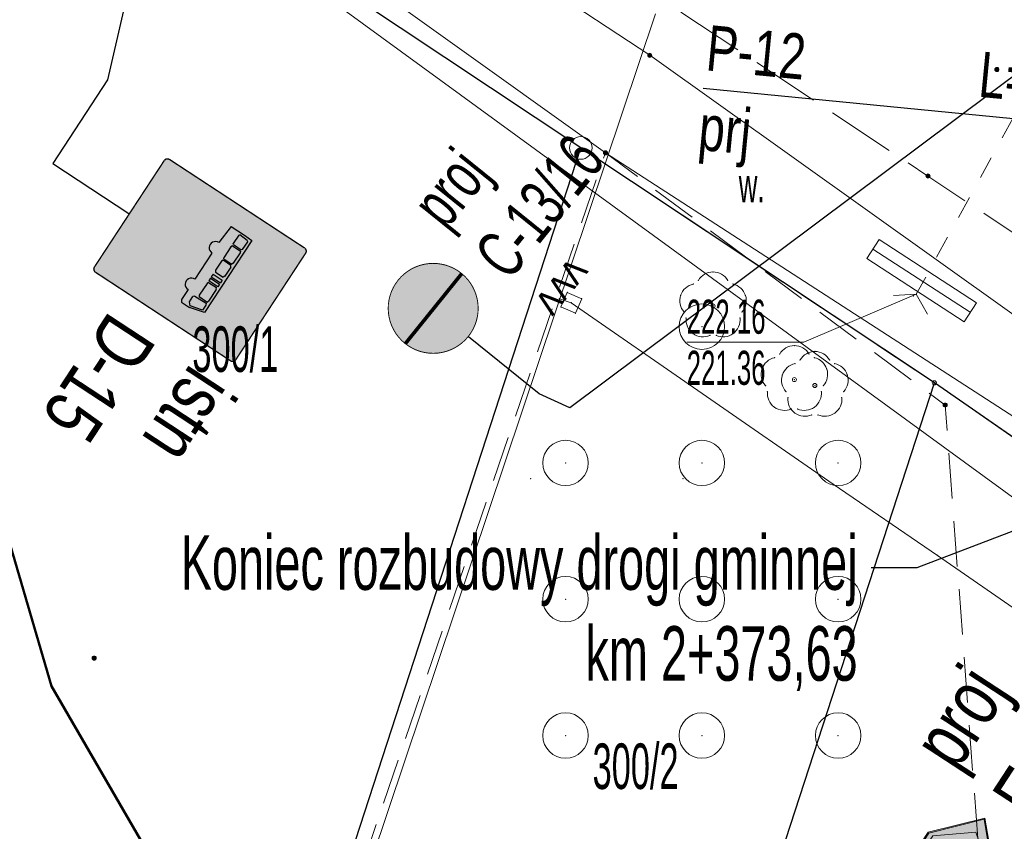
# Model space of a CAD drawing. Header units: metres. Extents: x 6599594 to 6600699, y 5687867 to 5691114.
# Tile 6 of 256: x 6599807 to 6599828, y 5688522 to 5688540. Entities that reach past the tile are written whole.
import ezdxf
from ezdxf import colors
from ezdxf.entities.mleader import LeaderData, LeaderLine
from ezdxf.enums import TextEntityAlignment as Align
from ezdxf.math import Vec2, Vec3

# ---------------------------------------------------------------- set-up
doc = ezdxf.new("R2010")
doc.units = ezdxf.units.M
doc.header["$MEASUREMENT"] = 0
for name, pattern in [('1', [0]), ('GUK', [2, 1.5, -0.5]), ('GUZ', [1, 0.5, -0.5]), ('L_0_04', [1.5, 1, -0.5]), ('L_0_06', [2, 1.5, -0.5]), ('L_0_7E', [1, 0.5, -0.5]), ('UPT', [0]), ('UPW', [0])]:
    doc.linetypes.add(name, pattern=pattern)
doc.layers.get('0').update_dxf_attribs({"color": 253, "linetype": 'CONTINUOUS', "lineweight": 13})
for name, color, linetype in [('__gaPionowe', 7, 'CONTINUOUS'), ('zzz.gaHSDlugosc', 7, 'CONTINUOUS'), ('zzz.gaHSDodTekst', 7, 'CONTINUOUS'), ('zzz.gaHSKilometraz', 7, 'CONTINUOUS'), ('zzz.gaHSNazwa', 7, 'CONTINUOUS'), ('zzz.gaHSOpis', 7, 'CONTINUOUS'), ('zzz.gaHSStan', 7, 'CONTINUOUS'), ('zzz.gaVSDodTekst', 7, 'CONTINUOUS'), ('zzz.gaVSDomyslna', 7, 'CONTINUOUS'), ('zzz.gaVSNazwa', 7, 'CONTINUOUS'), ('zzz.gaVSStan', 7, 'CONTINUOUS'), ('zzz.gaVSWielkość', 7, 'CONTINUOUS')]:
    doc.layers.add(name, color=color, linetype=linetype)
for name, color, linetype, lineweight in [('_opis', 7, 'CONTINUOUS', 25), ('Dzialki', 130, '1', 30), ('GES_Rzedna', 7, 'CONTINUOUS', 18), ('Kontury', 252, 'GUK', 9), ('Numery_dzialek', 150, 'CONTINUOUS', 30), ('OT_Budowle', 7, 'CONTINUOUS', 0), ('OT_Komunikacja', 7, 'CONTINUOUS', 0), ('OT_ZagospodarowanieTerenu', 7, 'CONTINUOUS', 0), ('pkt_sztuczny_i_naturalny', 7, 'CONTINUOUS', 5), ('Punkty', 7, 'CONTINUOUS', 9), ('SZZPZ_T_0', 7, 'CONTINUOUS', 9), ('UTTPOM_L_0', 30, 'UPT', 9), ('UWWOA_T_7', 5, 'CONTINUOUS', 9), ('UWWPM_L_0', 5, 'UPW', 9), ('Uzytki', 252, 'GUZ', 9), ('zakres', 1, 'CONTINUOUS', 50), ('zzz.gaHSTrasa', 4, 'CONTINUOUS', 5)]:
    doc.layers.add(name, color=color, linetype=linetype, lineweight=lineweight)
doc.styles.add('GA-ATR-TEXT', font='ARIALN.TTF', dxfattribs={"width": 0.8})
doc.styles.add('GA-SIGN-TEXT', font='GA_OZ_PION.ttf')
doc.styles.add('GA4-HS-TEXT', font='ARIALN.TTF', dxfattribs={"width": 0.9})
doc.styles.add('opis drzewa', font='ARIALN.TTF', dxfattribs={"width": 0.7, "height": 1.4})
doc.styles.get("Standard").update_dxf_attribs({"font": 'ARIALN.TTF', "width": 0.75, "height": 1.2})
doc.linetypes.add('L_0_29_SHX', pattern='A,0,-0.25,-0.5,-0.5,-0.5,-0.5,-0.5,-0.5,-0.5,-0.5,[7,Mapa Kielchinów 07-08-2022.shx,S=0.05,R=0,X=0,Y=0],-0.5,[8,Mapa Kielchinów 07-08-2022.shx,S=0.05,R=0,X=0,Y=0],-0.25', length=5)
doc.dimstyles.new('GA-LEADER', dxfattribs={"dimtxt": 1, "dimasz": 1, "dimexe": 1, "dimexo": 1, "dimgap": 1, "dimtad": 1, "dimtxsty": 'Standard', "dimcen": 1, "dimadec": 0, "dimazin": 0, "dimtfac": 1, "dimtmove": 0, "dimatfit": 3, "dimfxl": 1, "dimarcsym": 0})

# ---------------------------------------------------------------- blocks, each defined once
blk = doc.blocks.new('L_0_02_2')
at = {"color": 0}
blk.add_point((0, 0), dxfattribs=at)
blk = doc.blocks.new('L_0_02_1')
at = {"color": 0}
blk.add_point((0, 0), dxfattribs=at)
blk = doc.blocks.new('L_0_29_1')
at = {"color": 0, "linetype": 'Continuous', "lineweight": 13, "flags": 128}
blk.add_lwpolyline([(0, -0.5), (0, 0.5)], dxfattribs=at)
blk = doc.blocks.new('L_0_29_2')
at = {"color": 0, "linetype": 'Continuous', "lineweight": 13, "flags": 128}
blk.add_lwpolyline([(0, 0.5), (0, -0.5)], dxfattribs=at)
blk = doc.blocks.new('L_0_7E_2')
at = {"color": 0, "linetype": 'Continuous', "lineweight": 13, "flags": 128}
for points in [[(0, 0), (-0.53, 0.85)], [(0, 0), (-0.53, -0.85)]]:
    blk.add_lwpolyline(points, dxfattribs=at)
blk = doc.blocks.new('230')
at = {"color": 0, "linetype": 'Continuous', "lineweight": 18}
blk.add_circle((0, 0), 1, dxfattribs=at)
blk = doc.blocks.new('169')
at = {"linetype": 'Continuous', "lineweight": 13}
blk.add_hatch(color=0, dxfattribs=at).paths.add_polyline_path([(0, -0.091, 1), (0, 0.091, 1)])
at = {"color": 0, "linetype": 'Continuous', "lineweight": 13}
blk.add_circle((0, 0), 0.0906, dxfattribs=at)
blk = doc.blocks.new('168')
at = {"linetype": 'Continuous', "lineweight": 13}
blk.add_hatch(color=0, dxfattribs=at).paths.add_polyline_path([(0, -0.091, 1), (0, 0.091, 1)])
at = {"color": 0, "linetype": 'Continuous', "lineweight": 13}
blk.add_circle((0, 0), 0.0906, dxfattribs=at)
blk = doc.blocks.new('_Dot')
at = {"color": 0, "linetype": 'ByBlock', "lineweight": -2}
blk.add_line((-0.5, 0), (-1, 0), dxfattribs=at)
at = {"color": 0, "linetype": 'ByBlock', "const_width": 0.5}
blk.add_lwpolyline([(-0.25, 0, 1), (0.25, 0, 1)], format="xyb", close=True, dxfattribs=at)
blk = doc.blocks.new('gaVScolumn0')
at = {"color": 0, "linetype": 'ByBlock', "lineweight": -2}
blk.add_line((0, 0), (0, 400), dxfattribs=at)
at = {"color": 7, "style": 'GA-ATR-TEXT', "width": 0.9}
blk.add_attdef('X2', text='', height=150, dxfattribs=at).set_placement((-50, 0), align=Align.BOTTOM_RIGHT)
blk = doc.blocks.new('*U341')
at = {"layer": 'zzz.gaVSDomyslna'}
blk.add_hatch(color=250, dxfattribs=at).paths.add_polyline_path([(294, 730, 0.414214), (280, 744), (-280, 744, 0.414214), (-294, 730), (-294, 20, 0.414214), (-280, 6), (280, 6, 0.414214), (294, 20)])
blk = doc.blocks.new('*U342')
at = {"layer": 'zzz.gaVSDomyslna', "color": 7, "lineweight": 0, "const_width": 6}
blk.add_lwpolyline([(280, 3), (-280, 3, -0.414214), (-297, 20), (-297, 730, -0.414214), (-280, 747), (280, 747, -0.414214), (297, 730), (297, 20, -0.414214), (280, 3, -1)], format="xyb", dxfattribs=at)
blk = doc.blocks.new('*U343')
at = {"layer": 'zzz.gaVSDomyslna'}
blk.add_hatch(color=7, dxfattribs=at).paths.add_polyline_path([(220, 440), (-220, 440), (-220, 0), (220, 0)])
blk = doc.blocks.new('*U344')
at = {"layer": 'zzz.gaVSDomyslna', "linetype": 'ByBlock', "lineweight": -2}
h = blk.add_hatch(color=18, dxfattribs=at)
h.paths.add_polyline_path([(290, 110), (265, 210), (-286.25, 210), (-290, 150), (-290, 50), (-160, 40, 1), (-80, 40), (120, 40, 1), (200, 40), (276.25, 40), (290, 50)])
h.paths.add_polyline_path([(30, 120), (30, 190), (50, 190), (50, 120)], flags=16)
h.paths.add_polyline_path([(0, 120), (-70, 120), (-80, 125), (-80, 185), (-70, 190), (0, 190), (10, 185), (10, 125)], flags=16)
h.paths.add_polyline_path([(60, 120), (60, 190), (80, 190), (80, 120)], flags=16)
h.paths.add_polyline_path([(90, 125), (90, 185), (100, 190), (190, 190), (200, 185), (200, 125), (190, 120), (100, 120)], flags=16)
h.paths.add_polyline_path([(-90, 125), (-100, 120), (-180, 120), (-190, 125), (-190, 185), (-180, 190), (-100, 190), (-90, 185)], flags=16)
h.paths.add_polyline_path([(210, 100), (210, 185), (220, 190), (259.692, 190), (279.685, 110.03), (260, 90), (220, 90)], flags=16)
h.paths.add_polyline_path([(-200, 125), (-205, 120), (-270, 120), (-275, 125), (-270.135, 185), (-264.713, 190), (-205, 190), (-200, 185)], flags=16)
at = {"layer": 'zzz.gaVSDomyslna', "color": 18, "linetype": 'ByBlock', "lineweight": -2}
for p, q in [((-290, 150), (-286.25, 210)), ((-286.25, 210), (265, 210)), ((-270.135, 185), (-264.713, 190)), ((-268.108, 210), (-263.108, 210)), ((-264.713, 190), (-205, 190)), ((-205, 190), (-200, 185)), ((-190, 185), (-180, 190)), ((-180, 190), (-100, 190)), ((-100, 190), (-90, 185)), ((-70, 190), (-80, 185)), ((-70, 190), (0, 190)), ((0, 190), (10, 185)), ((30, 190), (50, 190)), ((30, 120), (30, 190)), ((50, 120), (50, 190)), ((60, 190), (80, 190)), ((60, 120), (60, 190)), ((80, 190), (80, 120)), ((100, 190), (90, 185)), ((100, 190), (190, 190)), ((200, 185), (190, 190)), ((210, 185), (220, 190)), ((220, 190), (259.692, 190)), ((259.692, 190), (279.685, 110.03)), ((265, 210), (290, 110)), ((-290, 50), (-290, 150)), ((-270.135, 185), (-275, 125)), ((-200, 125), (-200, 185)), ((-190, 125), (-190, 185)), ((-90, 125), (-90, 185)), ((-80, 185), (-80, 125)), ((10, 125), (10, 185)), ((90, 125), (90, 185)), ((200, 185), (200, 125)), ((210, 100), (210, 185)), ((-270, 120), (-275, 125)), ((-270, 120), (-205, 120)), ((-200, 125), (-205, 120)), ((-190, 125), (-180, 120)), ((-180, 120), (-100, 120)), ((-90, 125), (-100, 120)), ((-80, 125), (-70, 120)), ((-70, 120), (0, 120)), ((0, 120), (10, 125)), ((30, 120), (50, 120)), ((60, 120), (80, 120)), ((90, 125), (100, 120)), ((100, 120), (190, 120)), ((190, 120), (200, 125)), ((210, 100), (220, 90)), ((260, 90), (220, 90)), ((279.685, 110.03), (260, 90)), ((290, 50), (290, 110)), ((-290, 50), (-160, 40)), ((-80, 40), (120, 40)), ((200, 40), (276.25, 40)), ((276.25, 40), (290, 50))]:
    blk.add_line(p, q, dxfattribs=at)
for centre in [(-120, 40), (160, 40)]:
    blk.add_arc(centre, 40, 179.999848, 0, dxfattribs=at)
blk = doc.blocks.new('*U346')
at = {"layer": 'zzz.gaVSDomyslna', "color": 7}
for name, p in [('*U342', (0, 0)), ('*U343', (0, 230))]:
    blk.add_blockref(name, p, dxfattribs=at)
at = {"layer": 'zzz.gaVSDomyslna', "color": 250}
blk.add_blockref('*U341', (0, 0), dxfattribs=at)
at = {"layer": 'zzz.gaVSDomyslna', "color": 18, "xscale": 0.6875, "yscale": 0.6875}
blk.add_blockref('*U344', (0, 374.375), dxfattribs=at)
blk = doc.blocks.new('*U340')
at = {"layer": 'zzz.gaVSDomyslna'}
blk.add_blockref('*U346', (0, 0), dxfattribs=at)
at = {"layer": 'zzz.gaVSDodTekst', "style": 'GA-ATR-TEXT', "width": 0.9}
blk.add_attdef('Addtext', text='', height=250, dxfattribs=at).set_placement((400, -137.5), align=Align.MIDDLE_LEFT)
at = {"layer": 'zzz.gaVSDomyslna', "style": 'opis drzewa', "flags": 1}
for tag in ['Width', 'Height', 'Position', 'Route', 'ItemNo', 'ID']:
    blk.add_attdef(tag, text='', height=1, dxfattribs=at).set_placement((0, 0), align=Align.MIDDLE_LEFT)
at = {"layer": 'zzz.gaVSNazwa', "style": 'GA-ATR-TEXT', "width": 0.9}
blk.add_attdef('Name', text='', height=250, dxfattribs=at).set_placement((400, 287.5), align=Align.MIDDLE_LEFT)
at = {"layer": 'zzz.gaVSStan', "style": 'GA-ATR-TEXT', "width": 0.9}
blk.add_attdef('State', text='', height=250, dxfattribs=at).set_placement((400, 712.5), align=Align.MIDDLE_LEFT)
at = {"layer": 'zzz.gaVSWielkość', "style": 'opis drzewa', "flags": 1}
blk.add_attdef('Size', text='', height=1, dxfattribs=at).set_placement((0, 0), align=Align.MIDDLE_LEFT)
blk = doc.blocks.new('*U367')
at = {"layer": 'zzz.gaVSDomyslna'}
for color, points in [(96, [(-611.8, 0), (-611.8, 350), (424.8, 350), (611.8, 175), (424.8, 0)]), (7, [(422.3, 25), (538.8, 175), (422.3, 325), (-586.8, 325), (-586.8, 25), (422.3, 25), (422.3, 5), (-606.8, 5), (-606.8, 345), (422.3, 345), (606.8, 175), (422.3, 5)])]:
    blk.add_hatch(color=color, dxfattribs=at).paths.add_polyline_path(points)
at = {"layer": 'zzz.gaVSDomyslna', "color": 96, "lineweight": 0}
blk.add_lwpolyline([(-611.8, 0), (-611.8, 350), (424.8, 350), (611.8, 175), (424.8, 0)], close=True, dxfattribs=at)
at = {"layer": 'zzz.gaVSDomyslna', "color": 7, "lineweight": 0}
blk.add_lwpolyline([(424.8, 0), (-611.8, 0), (-611.8, 350), (424.8, 350), (611.8, 175), (424.8, 0)], dxfattribs=at)
blk.add_lwpolyline([(422.3, 25), (538.8, 175), (422.3, 325), (-586.8, 325), (-586.8, 25), (422.3, 25), (422.3, 5), (-606.8, 5), (-606.8, 345), (422.3, 345), (606.8, 175), (422.3, 5)], close=True, dxfattribs=at)
blk = doc.blocks.new('*U366')
at = {"layer": 'zzz.gaVSDomyslna', "color": 7, "style": 'GA-SIGN-TEXT'}
blk.add_text('Janów', height=162, dxfattribs=at).set_placement((-331.79915, 81), align=Align.MIDDLE_LEFT)
blk.add_text('2', height=162, dxfattribs=at).set_placement((522.44085, 81), align=Align.MIDDLE_RIGHT)
blk = doc.blocks.new('*U365')
at = {"layer": 'zzz.gaVSDomyslna'}
for name, p in [('*U367', (0, 0)), ('*U366', (-182.8, 94))]:
    blk.add_blockref(name, p, dxfattribs=at)
at = {"layer": 'zzz.gaVSDodTekst', "style": 'GA-ATR-TEXT', "width": 0.9}
blk.add_attdef('Addtext', text='', height=250, dxfattribs=at).set_placement((711.8, -337.5), align=Align.MIDDLE_LEFT)
at = {"layer": 'zzz.gaVSDomyslna', "style": 'opis drzewa', "flags": 1}
for tag in ['Width', 'Height', 'Position', 'Route', 'ItemNo', 'ID']:
    blk.add_attdef(tag, text='', height=1, dxfattribs=at).set_placement((0, 0), align=Align.MIDDLE_LEFT)
at = {"layer": 'zzz.gaVSNazwa', "style": 'GA-ATR-TEXT', "width": 0.9}
blk.add_attdef('Name', text='', height=250, dxfattribs=at).set_placement((711.8, 87.5), align=Align.MIDDLE_LEFT)
at = {"layer": 'zzz.gaVSStan', "style": 'GA-ATR-TEXT', "width": 0.9}
blk.add_attdef('State', text='', height=250, dxfattribs=at).set_placement((711.8, 512.5), align=Align.MIDDLE_LEFT)
at = {"layer": 'zzz.gaVSWielkość', "style": 'opis drzewa', "flags": 1}
blk.add_attdef('Size', text='', height=1, dxfattribs=at).set_placement((0, 0), align=Align.MIDDLE_LEFT)
blk = doc.blocks.new('*U370')
at = {"layer": 'zzz.gaVSDomyslna'}
for color, points in [(96, [(-896.7, 0), (-896.7, 350), (709.7, 350), (896.7, 175), (709.7, 0)]), (7, [(707.2, 25), (823.7, 175), (707.2, 325), (-871.7, 325), (-871.7, 25), (707.2, 25), (707.2, 5), (-891.7, 5), (-891.7, 345), (707.2, 345), (891.7, 175), (707.2, 5)])]:
    blk.add_hatch(color=color, dxfattribs=at).paths.add_polyline_path(points)
at = {"layer": 'zzz.gaVSDomyslna', "color": 96, "lineweight": 0}
blk.add_lwpolyline([(-896.7, 0), (-896.7, 350), (709.7, 350), (896.7, 175), (709.7, 0)], close=True, dxfattribs=at)
at = {"layer": 'zzz.gaVSDomyslna', "color": 7, "lineweight": 0}
blk.add_lwpolyline([(709.7, 0), (-896.7, 0), (-896.7, 350), (709.7, 350), (896.7, 175), (709.7, 0)], dxfattribs=at)
blk.add_lwpolyline([(707.2, 25), (823.7, 175), (707.2, 325), (-871.7, 325), (-871.7, 25), (707.2, 25), (707.2, 5), (-891.7, 5), (-891.7, 345), (707.2, 345), (891.7, 175), (707.2, 5)], close=True, dxfattribs=at)
blk = doc.blocks.new('*U369')
at = {"layer": 'zzz.gaVSDomyslna', "color": 7, "style": 'GA-SIGN-TEXT'}
blk.add_text('Kiechinów', height=162, dxfattribs=at).set_placement((-615.97415, 81), align=Align.MIDDLE_LEFT)
blk.add_text('1,0', height=162, dxfattribs=at).set_placement((806.61585, 81), align=Align.MIDDLE_RIGHT)
blk = doc.blocks.new('*U368')
at = {"layer": 'zzz.gaVSDomyslna'}
for name, p in [('*U370', (0, 0)), ('*U369', (-182.8, 94))]:
    blk.add_blockref(name, p, dxfattribs=at)
at = {"layer": 'zzz.gaVSDodTekst', "style": 'GA-ATR-TEXT', "width": 0.9}
blk.add_attdef('Addtext', text='', height=250, dxfattribs=at).set_placement((996.7, -337.5), align=Align.MIDDLE_LEFT)
at = {"layer": 'zzz.gaVSDomyslna', "style": 'opis drzewa', "flags": 1}
for tag in ['Width', 'Height', 'Position', 'Route', 'ItemNo', 'ID']:
    blk.add_attdef(tag, text='', height=1, dxfattribs=at).set_placement((0, 0), align=Align.MIDDLE_LEFT)
at = {"layer": 'zzz.gaVSNazwa', "style": 'GA-ATR-TEXT', "width": 0.9}
blk.add_attdef('Name', text='', height=250, dxfattribs=at).set_placement((996.7, 87.5), align=Align.MIDDLE_LEFT)
at = {"layer": 'zzz.gaVSStan', "style": 'GA-ATR-TEXT', "width": 0.9}
blk.add_attdef('State', text='', height=250, dxfattribs=at).set_placement((996.7, 512.5), align=Align.MIDDLE_LEFT)
at = {"layer": 'zzz.gaVSWielkość', "style": 'opis drzewa', "flags": 1}
blk.add_attdef('Size', text='', height=1, dxfattribs=at).set_placement((0, 0), align=Align.MIDDLE_LEFT)
blk = doc.blocks.new('*U573')
at = {"layer": 'zzz.gaVSDomyslna'}
blk.add_hatch(color=180, dxfattribs=at).paths.add_polyline_path([(-400, 400, 1), (400, 400, 1)])
blk = doc.blocks.new('*U574')
at = {"layer": 'zzz.gaVSDomyslna', "color": 7, "lineweight": 0, "const_width": 8}
blk.add_lwpolyline([(0, 796, 1), (0, 4, 1), (0, 796, 1.17474)], format="xyb", dxfattribs=at)
blk = doc.blocks.new('*U575')
at = {"layer": 'zzz.gaVSDomyslna'}
h = blk.add_hatch(color=7, dxfattribs=at)
h.paths.add_polyline_path([(68.7298, 120), (80.3852, 120, 3.31928), (150.279, 245.471), (101.889, 323.64), (113.417, 360), (160, 360), (160, 400), (39.4574, 400, 0.843718), (36.4063, 381.198), (93.1592, 362.28), (86.0947, 340), (-138.924, 340), (-124.106, 391.293, -0.334944), (-112.567, 400), (-80, 400), (-80, 420), (-112.567, 420, 0.333495), (-143.292, 396.942), (-183.634, 257.298, 25.9615), (-164.42, 251.747), (-156.934, 277.658), (-5.88005, 147.681, 1.10824)])
h.paths.add_polyline_path([(68.7298, 140, 0.191903), (51.2382, 163.896), (93.9215, 298.513), (133.274, 234.943, 0.219028), (80.3852, 140)], flags=16)
h.paths.add_polyline_path([(32.1735, 169.941, 0.167013), (7.16478, 162.841), (-150.83, 298.79), (-144.702, 320), (79.7533, 320)], flags=16)
h.paths.add_polyline_path([(100.455, 120), (192.679, 120, 1.76317), (209.386, 149.991), (160.843, 228.405, -3.23686)], flags=16)
h.paths.add_polyline_path([(100.455, 140, -0.211684), (143.838, 217.878), (192.048, 140)], flags=16)
h.paths.add_polyline_path([(-189.204, 238.016), (-214.8, 149.415, 3.73205), (-195.586, 143.865), (-169.99, 232.466, -21.9545)], flags=16)
blk = doc.blocks.new('*U576')
at = {"layer": 'zzz.gaVSDomyslna'}
h = blk.add_hatch(color=7, dxfattribs=at)
h.paths.add_polyline_path([(-101.25, 517.5, 1), (-33.75, 517.5, 1)])
h.paths.add_polyline_path([(174.375, 298.125, 1), (230.625, 298.125, 1)], flags=17)
h.paths.add_polyline_path([(-25.0187, 384.179), (68.3868, 243.19), (76.6325, 249.603), (118.259, 225.538), (148.976, 235.904), (122.485, 129.941), (133.136, 127.544), (102.969, 6.87773), (129.764, 4.48537), (168.75, 120), (218.529, 31.5037), (233.422, 30.2005), (246.316, 59.2105), (232.906, 60.8867), (203.162, 137.647), (219.477, 202.909), (248.412, 146.605), (271.047, 155.407), (217.347, 262.806), (168.75, 270.703), (119.62, 249.209), (85.5204, 267.964), (-10.2857, 438.286), (-56.25, 475.312), (-87.3134, 476.866), (-158.4, 446.4), (-180, 360), (-196.44, 228.483), (-180.251, 227.269), (-154.512, 326.25), (-161.476, 237.111), (-155.15, 236.636), (-176.029, 0), (-137.25, 0), (-98.2895, 222.632), (-41.625, 33.75), (-5.82589, 33.75), (11.3704, 72.2698), (-8.63724, 80.8445), (-42.0833, 286.667)])
blk = doc.blocks.new('*U577')
at = {"layer": 'zzz.gaVSDomyslna'}
blk.add_hatch(color=180, dxfattribs=at).paths.add_polyline_path([(-400, 400, 1), (400, 400, 1)])
blk = doc.blocks.new('*U578')
at = {"layer": 'zzz.gaVSDomyslna', "color": 7, "lineweight": 0, "const_width": 8}
blk.add_lwpolyline([(0, 796, 1), (0, 4, 1), (0, 796, 1.17474)], format="xyb", dxfattribs=at)
blk = doc.blocks.new('*U579')
at = {"layer": 'zzz.gaVSDomyslna'}
h = blk.add_hatch(color=7, dxfattribs=at)
h.paths.add_polyline_path([(68.7298, 120), (80.3852, 120, 3.31928), (150.279, 245.471), (101.889, 323.64), (113.417, 360), (160, 360), (160, 400), (39.4574, 400, 0.843718), (36.4063, 381.198), (93.1592, 362.28), (86.0947, 340), (-138.924, 340), (-124.106, 391.293, -0.334944), (-112.567, 400), (-80, 400), (-80, 420), (-112.567, 420, 0.333495), (-143.292, 396.942), (-183.634, 257.298, 25.9615), (-164.42, 251.747), (-156.934, 277.658), (-5.88005, 147.681, 1.10824)])
h.paths.add_polyline_path([(68.7298, 140, 0.191903), (51.2382, 163.896), (93.9215, 298.513), (133.274, 234.943, 0.219028), (80.3852, 140)], flags=16)
h.paths.add_polyline_path([(32.1735, 169.941, 0.167013), (7.16478, 162.841), (-150.83, 298.79), (-144.702, 320), (79.7533, 320)], flags=16)
h.paths.add_polyline_path([(100.455, 120), (192.679, 120, 1.76317), (209.386, 149.991), (160.843, 228.405, -3.23686)], flags=16)
h.paths.add_polyline_path([(100.455, 140, -0.211684), (143.838, 217.878), (192.048, 140)], flags=16)
h.paths.add_polyline_path([(-189.204, 238.016), (-214.8, 149.415, 3.73205), (-195.586, 143.865), (-169.99, 232.466, -21.9545)], flags=16)
blk = doc.blocks.new('*U580')
at = {"layer": 'zzz.gaVSDomyslna'}
h = blk.add_hatch(color=7, dxfattribs=at)
h.paths.add_polyline_path([(-101.25, 517.5, 1), (-33.75, 517.5, 1)])
h.paths.add_polyline_path([(174.375, 298.125, 1), (230.625, 298.125, 1)], flags=17)
h.paths.add_polyline_path([(-25.0187, 384.179), (68.3868, 243.19), (76.6325, 249.603), (118.259, 225.538), (148.976, 235.904), (122.485, 129.941), (133.136, 127.544), (102.969, 6.87773), (129.764, 4.48537), (168.75, 120), (218.529, 31.5037), (233.422, 30.2005), (246.316, 59.2105), (232.906, 60.8867), (203.162, 137.647), (219.477, 202.909), (248.412, 146.605), (271.047, 155.407), (217.347, 262.806), (168.75, 270.703), (119.62, 249.209), (85.5204, 267.964), (-10.2857, 438.286), (-56.25, 475.312), (-87.3134, 476.866), (-158.4, 446.4), (-180, 360), (-196.44, 228.483), (-180.251, 227.269), (-154.512, 326.25), (-161.476, 237.111), (-155.15, 236.636), (-176.029, 0), (-137.25, 0), (-98.2895, 222.632), (-41.625, 33.75), (-5.82589, 33.75), (11.3704, 72.2698), (-8.63724, 80.8445), (-42.0833, 286.667)])
blk = doc.blocks.new('*U581')
at = {"layer": 'zzz.gaVSDomyslna', "color": 7, "const_width": 16}
blk.add_lwpolyline([(-198, 198), (198, 198)], dxfattribs=at)
blk.add_lwpolyline([(-198, 198), (198, 198)], dxfattribs=at)
at = {"layer": 'zzz.gaVSDomyslna', "color": 180, "xscale": 0.5, "yscale": 0.5}
for name in ['*U573', '*U577']:
    blk.add_blockref(name, (0, 0), dxfattribs=at)
at = {"layer": 'zzz.gaVSDomyslna', "color": 7}
for name, p, xscale, yscale in [('*U574', (0, 0), 0.5, 0.5), ('*U578', (0, 0), 0.5, 0.5), ('*U576', (0, 220), 0.29, 0.29), ('*U580', (0, 220), 0.29, 0.29), ('*U575', (0, 46), 0.3, 0.3), ('*U579', (0, 46), 0.3, 0.3)]:
    blk.add_blockref(name, p, dxfattribs=dict(at, xscale=xscale, yscale=yscale))
blk = doc.blocks.new('*U572')
at = {"layer": 'zzz.gaVSDomyslna'}
blk.add_blockref('*U581', (0, 0), dxfattribs=at)
at = {"layer": 'zzz.gaVSDodTekst', "style": 'GA-ATR-TEXT', "width": 0.8}
blk.add_attdef('Addtext', text='', height=200, dxfattribs=at).set_placement((300, -227), align=Align.MIDDLE_LEFT)
at = {"layer": 'zzz.gaVSDomyslna', "style": 'opis drzewa', "flags": 1}
for tag in ['Width', 'Height', 'Position', 'Route', 'ItemNo', 'ID']:
    blk.add_attdef(tag, text='', height=1, dxfattribs=at).set_placement((0, 0), align=Align.MIDDLE_LEFT)
at = {"layer": 'zzz.gaVSNazwa', "style": 'GA-ATR-TEXT', "width": 0.8}
blk.add_attdef('Name', text='', height=210, dxfattribs=at).set_placement((300, 118), align=Align.MIDDLE_LEFT)
at = {"layer": 'zzz.gaVSStan', "style": 'GA-ATR-TEXT', "width": 0.8}
blk.add_attdef('State', text='', height=210, dxfattribs=at).set_placement((300, 475), align=Align.MIDDLE_LEFT)
at = {"layer": 'zzz.gaVSWielkość', "style": 'opis drzewa', "flags": 1}
blk.add_attdef('Size', text='', height=1, dxfattribs=at).set_placement((0, 0), align=Align.MIDDLE_LEFT)
blk = doc.blocks.new('z.ga4.HSL-descLine')
blk.add_line((0, 0), (10, 0))
blk = doc.blocks.new('z.ga4.HSL-desc')
at = {"layer": 'zzz.gaHSDlugosc', "style": 'GA4-HS-TEXT', "width": 0.9}
blk.add_attdef('LENGTH', (6.026, 0.4), '', height=1, dxfattribs=at)
at = {"layer": 'zzz.gaHSDodTekst', "style": 'GA4-HS-TEXT', "width": 0.9, "flags": 1}
blk.add_attdef('ADDTEXT', (0, -2.744), '', height=1, dxfattribs=at)
at = {"layer": 'zzz.gaHSKilometraz', "style": 'GA4-HS-TEXT', "width": 0.9, "flags": 1}
for tag, p in [('POSITION', (0, -5.695)), ('ID', (0, -7.125))]:
    blk.add_attdef(tag, p, '', height=1, dxfattribs=at)
at = {"layer": 'zzz.gaHSNazwa', "style": 'GA4-HS-TEXT', "width": 0.9}
blk.add_attdef('NAME', (0, 0.4), '', height=1, dxfattribs=at)
at = {"layer": 'zzz.gaHSStan', "style": 'GA4-HS-TEXT', "width": 0.9}
blk.add_attdef('STATE', (0, -1.356), '', height=1, dxfattribs=at)
at = {"layer": 'zzz.gaHSTrasa', "style": 'GA4-HS-TEXT', "width": 0.9, "flags": 1}
blk.add_attdef('ROUTE', (0, -4.27), '', height=1, dxfattribs=at)

msp = doc.modelspace()

# ---------------------------------------------------------------- linework, layer by layer
for p in [(6599819.14, 5688537.26), (6599819.14, 5688537.26), (6599825.568, 5688535.033), (6599822.05, 5688534.53), (6599821.726, 5688534.343), (6599822.374, 5688534.343), (6599818.84, 5688534.08), (6599821.614, 5688534.263), (6599822.486, 5688534.263), (6599818.67, 5688533.94), (6599818.93, 5688533.85), (6599818.93, 5688533.85), (6599819.16, 5688533.94), (6599821.337, 5688534.012), (6599822.763, 5688534.012), (6599826.458, 5688533.999), (6599826.521, 5688534.037), (6599818.7, 5688533.76), (6599821.414, 5688533.646), (6599822.05, 5688533.78), (6599822.686, 5688533.646), (6599827.711, 5688533.641), (6599819.02, 5688533.62), (6599821.457, 5688533.515), (6599822.643, 5688533.515), (6599821.609, 5688533.173), (6599821.981, 5688533.134), (6599822.119, 5688533.134), (6599822.491, 5688533.173), (6599823.84, 5688532.91), (6599824.29, 5688532.78), (6599823.404, 5688532.643), (6599823.516, 5688532.723), (6599823.966, 5688532.593), (6599824.164, 5688532.723), (6599824.276, 5688532.643), (6599824.614, 5688532.593), (6599823.127, 5688532.392), (6599823.854, 5688532.513), (6599824.553, 5688532.392), (6599824.726, 5688532.513), (6599823.577, 5688532.262), (6599823.84, 5688532.16), (6599825.003, 5688532.262), (6599823.204, 5688532.026), (6599823.247, 5688531.895), (6599823.654, 5688531.896), (6599824.29, 5688532.03), (6599824.433, 5688531.895), (6599824.476, 5688532.026), (6599824.926, 5688531.896), (6599826.92, 5688532.09), (6599826.92, 5688532.09), (6599823.697, 5688531.765), (6599824.883, 5688531.765), (6599823.399, 5688531.553), (6599823.771, 5688531.514), (6599823.909, 5688531.514), (6599824.281, 5688531.553), (6599823.849, 5688531.423), (6599824.221, 5688531.384), (6599824.359, 5688531.384), (6599824.731, 5688531.423), (6599818.032, 5688529.977), (6599821.387, 5688529.977), (6599824.69, 5688529.86), (6599826.99, 5688528.29), (6599807.49, 5688525.41)]:
    msp.add_point(p)
at = {"layer": 'Dzialki', "linetype": 'CONTINUOUS'}
for p, q in [((6599819.14, 5688537.26), (6599807.96, 5688544.7)), ((6599602.07, 5687869.81), (6599819.14, 5688537.26)), ((6599826.92, 5688532.09), (6599819.14, 5688537.26)), ((6599610.77, 5687867.4), (6599826.92, 5688532.09)), ((6599840.56, 5688522.61), (6599826.92, 5688532.09))]:
    msp.add_line(p, q, dxfattribs=at)
at = {"layer": 'GES_Rzedna', "linetype": 'Continuous', "flags": 128}
msp.add_lwpolyline([(6599821.47, 5688532.982), (6599824.048, 5688532.982), (6599826.521, 5688534.037)], dxfattribs=at)
at = {"layer": 'Kontury', "flags": 128}
for points in [[(6599819.14, 5688537.26), (6599807.96, 5688544.7)], [(6599826.92, 5688532.09), (6599819.14, 5688537.26)], [(6599840.56, 5688522.61), (6599826.92, 5688532.09)]]:
    msp.add_lwpolyline(points, dxfattribs=at)
at = {"layer": 'OT_Budowle', "linetype": 'CONTINUOUS'}
for p, q in [((6599825.704, 5688535.243), (6599827.847, 5688533.851)), ((6599825.432, 5688534.823), (6599827.575, 5688533.431))]:
    msp.add_line(p, q, dxfattribs=at)
at = {"layer": 'OT_Budowle', "linetype": 'L_0_29_SHX'}
msp.add_line((6599825.568, 5688535.033), (6599827.711, 5688533.641), dxfattribs=at)
at = {"layer": 'OT_Komunikacja', "linetype": 'L_0_06', "flags": 128}
msp.add_lwpolyline([(6599830.381, 5688541.518), (6599832.43, 5688540.17), (6599834.033, 5688539.809), (6599835.899, 5688539.769), (6599838.229, 5688540.283), (6599839.801, 5688541.378), (6599840.957, 5688542.642), (6599841.946, 5688544.233), (6599842.981, 5688546.463), (6599844.54, 5688549.766), (6599847.802, 5688558.674), (6599859.216, 5688593.004), (6599869.316, 5688623.313), (6599880.054, 5688655.461), (6599887.112, 5688676.928), (6599898.514, 5688710.594), (6599908.271, 5688739.608), (6599919.396, 5688772.84), (6599928.325, 5688799.898), (6599938.811, 5688831.006), (6599950.421, 5688865.376), (6599958.497, 5688888.961), (6599970.528, 5688925.428), (6599978.861, 5688950.606), (6599989.609, 5688982.858), (6599998.618, 5689010.071), (6600012.734, 5689051.823), (6600018.489, 5689069.467), (6600021.036, 5689068.575), (6600023.247, 5689067.867), (6600017.518, 5689050.601), (6600003.368, 5689008.782), (6599994.356, 5688981.577), (6599983.462, 5688948.919), (6599975.108, 5688923.722), (6599962.816, 5688887.686), (6599954.794, 5688863.779), (6599943.493, 5688829.895), (6599932.87, 5688798.349), (6599924.066, 5688771.694), (6599912.638, 5688737.742), (6599903.06, 5688709.048), (6599891.75, 5688675.233), (6599884.693, 5688654.154), (6599873.725, 5688621.618), (6599863.845, 5688591.383), (6599852.386, 5688557.182), (6599849.157, 5688547.782), (6599847.243, 5688541.845), (6599846.552, 5688538.332), (6599846.448, 5688536.11), (6599846.752, 5688533.656), (6599847.53, 5688531.899), (6599849.014, 5688530.028), (6599851.005, 5688527.601), (6599864.999, 5688518.208), (6599870.235, 5688514.64), (6599868.13, 5688511.801), (6599866.941, 5688509.679), (6599847.255, 5688522.615), (6599839.453, 5688528.171), (6599826.779, 5688536.641), (6599806.085, 5688550.355), (6599808.095, 5688552.987), (6599809.805, 5688555.463)], close=True, dxfattribs=at)
at = {"layer": 'OT_Komunikacja', "linetype": 'Continuous', "flags": 128}
msp.add_lwpolyline([(6599812.433, 5688542.335), (6599813.551, 5688543.978), (6599820.656, 5688539.298), (6599833.365, 5688530.232), (6599832.447, 5688528.898), (6599819.682, 5688537.151)], close=True, dxfattribs=at)
at = {"layer": 'OT_Komunikacja', "linetype": 'L_0_7E', "flags": 128}
msp.add_lwpolyline([(6599831.544, 5688543.18), (6599826.521, 5688534.037)], dxfattribs=at)
at = {"layer": 'OT_ZagospodarowanieTerenu', "linetype": 'L_0_04', "flags": 128}
msp.add_lwpolyline([(6599808.978, 5688505.804), (6599819.682, 5688537.151), (6599827.158, 5688531.599), (6599828.088, 5688519.225), (6599822.01, 5688500.423)], close=True, dxfattribs=at)
at = {"layer": 'OT_ZagospodarowanieTerenu'}
for p in [(6599821.803, 5688533.326), (6599818.803, 5688530.326), (6599821.803, 5688530.326), (6599824.803, 5688530.326), (6599818.803, 5688527.326), (6599821.803, 5688527.326), (6599824.803, 5688527.326), (6599818.803, 5688524.326), (6599821.803, 5688524.326), (6599824.803, 5688524.326)]:
    msp.add_point(p, dxfattribs=at)
at = {"layer": 'pkt_sztuczny_i_naturalny'}
for p in [(6599820.656, 5688539.298), (6599828.296, 5688538.985), (6599819.682, 5688537.151), (6599826.779, 5688536.641), (6599827.158, 5688531.599), (6599808.43, 5688526.03)]:
    msp.add_point(p, dxfattribs=at)
at = {"layer": 'Punkty'}
for centre, radius in [((6599819.14, 5688537.26), 0.25), ((6599826.92, 5688532.09), 0.045)]:
    msp.add_circle(centre, radius, dxfattribs=at)
at = {"layer": 'SZZPZ_T_0'}
for centre in [(6599822.05, 5688533.78), (6599823.84, 5688532.16), (6599824.29, 5688532.03)]:
    msp.add_circle(centre, 0.045, dxfattribs=at)
for centre, start, end in [((6599822.05, 5688534.155), 30.1401, 149.8599), ((6599821.693, 5688533.896), 102.1445, 221.86), ((6599822.407, 5688533.896), 318.14, 77.8555), ((6599821.83, 5688533.477), 174.1482, 293.8542), ((6599822.27, 5688533.477), 246.1458, 5.8518), ((6599823.84, 5688532.535), 30.1401, 149.8599), ((6599824.29, 5688532.405), 30.1401, 149.8599), ((6599823.483, 5688532.276), 102.1445, 221.86), ((6599824.197, 5688532.276), 318.14, 77.8555), ((6599823.933, 5688532.146), 102.1445, 221.86), ((6599824.647, 5688532.146), 318.14, 77.8555), ((6599823.62, 5688531.857), 174.1482, 293.8542), ((6599824.06, 5688531.857), 246.1458, 5.8518), ((6599824.07, 5688531.727), 174.1482, 293.8542), ((6599824.51, 5688531.727), 246.1458, 5.8518)]:
    msp.add_arc(centre, 0.375, start, end, dxfattribs=at)
at = {"layer": 'UTTPOM_L_0', "linetype": 'Continuous', "flags": 128}
msp.add_lwpolyline([(6599807.48, 5688545), (6599831.83, 5688527.25)], dxfattribs=at)
at = {"layer": 'UWWOA_T_7', "linetype": 'Continuous', "flags": 128}
for points in [[(6599818.84, 5688534.08), (6599818.7, 5688533.76)], [(6599819.16, 5688533.94), (6599818.84, 5688534.08)], [(6599819.02, 5688533.62), (6599819.16, 5688533.94)], [(6599818.7, 5688533.76), (6599819.02, 5688533.62)]]:
    msp.add_lwpolyline(points, dxfattribs=at)
at = {"layer": 'UWWPM_L_0', "linetype": 'Continuous', "flags": 128}
for points in [[(6599820.78, 5688540.21), (6599799.44, 5688476.63)], [(6599818.93, 5688533.85), (6599818.67, 5688533.94)], [(6599824.69, 5688529.86), (6599818.93, 5688533.85)], [(6599826.99, 5688528.29), (6599824.69, 5688529.86)], [(6599843.68, 5688516.75), (6599826.99, 5688528.29)]]:
    msp.add_lwpolyline(points, dxfattribs=at)
at = {"layer": 'Uzytki', "flags": 128}
for points in [[(6599819.14, 5688537.26), (6599807.96, 5688544.7)], [(6599826.92, 5688532.09), (6599819.14, 5688537.26)], [(6599840.56, 5688522.61), (6599826.92, 5688532.09)]]:
    msp.add_lwpolyline(points, dxfattribs=at)
at = {"layer": 'zakres', "flags": 128}
msp.add_lwpolyline([(6600098.38, 5689267.84), (6600064.24, 5689082.18), (6600063.61, 5689077.56), (6600062.17, 5689071.37), (6599879.05, 5688522.33), (6599876.29, 5688516.16), (6599871.35, 5688509.54), (6599864.97, 5688504.3), (6599857.53, 5688500.73), (6599849.44, 5688499.06), (6599841.19, 5688499.37), (6599833.26, 5688501.65), (6599826.1, 5688505.76), (6599818.42, 5688511.51), (6599811.64, 5688518.27), (6599807.49, 5688525.41), (6599805.17, 5688533.33), (6599804.83, 5688541.58), (6599806.46, 5688549.67), (6599985.74, 5689089.37), (6599986.53, 5689096.03), (6600055.68, 5689477.92)], dxfattribs=at)

# ---------------------------------------------------------------- block references
at = {"layer": '__gaPionowe', "xscale": 0.005, "yscale": 0.005}
for name, p, rotation, values in [('*U572', (6599816.669, 5688533.101), 51.14641519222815, {'State': 'proj', 'Name': 'C-13/16', 'Addtext': '^ ^ ^ '}), ('*U340', (6599809.191, 5688535.818), 236.7490840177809, {'State': 'istn', 'Name': 'D-15'}), ('*U368', (6599826.31, 5688518.272), 56.84835123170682, {'State': 'proj', 'Name': 'E-4'}), ('*U365', (6599828.577, 5688516.6), 56.8481407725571, {'State': 'proj', 'Name': 'E-4'})]:
    msp.add_blockref(name, p, dxfattribs=dict(at, rotation=rotation)).add_auto_attribs(values)
for p, rotation in [((6599807.518, 5688536.914), 236.7492944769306), ((6599818.226, 5688531.846), 51.14662565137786)]:
    msp.add_blockref('gaVScolumn0', p, dxfattribs=dict(at, rotation=rotation))
at = {"layer": 'Dzialki', "linetype": 'Continuous', "xscale": 0.5, "yscale": 0.5, "zscale": 0.5}
for name, p, rotation in [('L_0_02_2', (6599819.14, 5688537.26), 251.98), ('L_0_02_1', (6599819.14, 5688537.26), 146.36), ('L_0_02_2', (6599819.14, 5688537.26), 326.39), ('L_0_02_2', (6599826.92, 5688532.09), 251.99), ('L_0_02_1', (6599826.92, 5688532.09), 146.39), ('L_0_02_2', (6599826.92, 5688532.09), 325.2)]:
    msp.add_blockref(name, p, dxfattribs=dict(at, rotation=rotation))
at = {"layer": 'OT_Budowle', "linetype": 'Continuous', "xscale": 0.5, "yscale": 0.5, "zscale": 0.5}
for name, p, rotation in [('L_0_29_1', (6599825.568, 5688535.033), 326.99), ('L_0_29_2', (6599827.711, 5688533.641), 146.99)]:
    msp.add_blockref(name, p, dxfattribs=dict(at, rotation=rotation))
at = {"layer": 'OT_Komunikacja', "linetype": 'Continuous', "xscale": 0.5, "yscale": 0.5, "zscale": 0.5, "rotation": 61.21999999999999}
msp.add_blockref('L_0_7E_2', (6599826.521, 5688534.037), dxfattribs=at)
at = {"layer": 'OT_ZagospodarowanieTerenu', "linetype": 'Continuous', "xscale": 0.5, "yscale": 0.5, "zscale": 0.5}
for p in [(6599821.803, 5688533.326), (6599818.803, 5688530.326), (6599821.803, 5688530.326), (6599824.803, 5688530.326), (6599818.803, 5688527.326), (6599821.803, 5688527.326), (6599824.803, 5688527.326), (6599818.803, 5688524.326), (6599821.803, 5688524.326), (6599824.803, 5688524.326)]:
    msp.add_blockref('230', p, dxfattribs=at)
at = {"layer": 'pkt_sztuczny_i_naturalny', "linetype": 'Continuous', "xscale": 0.5, "yscale": 0.5, "zscale": 0.5}
for name, p in [('169', (6599820.656, 5688539.298)), ('168', (6599828.296, 5688538.985)), ('169', (6599819.682, 5688537.151)), ('168', (6599826.779, 5688536.641)), ('169', (6599827.158, 5688531.599)), ('169', (6599808.43, 5688526.03))]:
    msp.add_blockref(name, p, dxfattribs=at)
at = {"layer": 'zzz.gaHSOpis', "rotation": 354.4587952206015}
msp.add_blockref('z.ga4.HSL-desc', (6599821.829, 5688538.572), dxfattribs=at).add_auto_attribs({'STATE': 'prj', 'LENGTH': 'L=8.00', 'NAME': 'P-12'})
msp.add_blockref('z.ga4.HSL-descLine', (6599821.829, 5688538.572), dxfattribs=at)

# ---------------------------------------------------------------- texts
at = {"layer": 'GES_Rzedna', "width": 0.66}
for s, p in [('222.16', (6599821.47, 5688533.92)), ('221.36', (6599821.47, 5688532.795))]:
    msp.add_text(s, height=0.75, rotation=-360, dxfattribs=at).set_placement(p, align=Align.TOP_LEFT)
at = {"layer": 'Numery_dzialek', "width": 0.66}
for s, p in [('300/1', (6599810.59, 5688533.33)), ('300/2', (6599819.399, 5688524.151))]:
    msp.add_text(s, height=1, dxfattribs=at).set_placement(p, align=Align.TOP_LEFT)
at = {"layer": 'OT_Komunikacja', "width": 0.66}
msp.add_text('w.', height=0.75, rotation=-360, dxfattribs=at).set_placement((6599822.899, 5688536.438), align=Align.MIDDLE_CENTER)

# ---------------------------------------------------------------- leaders
at = {"layer": '__gaPionowe'}
for points in [[(6599810.051, 5688544.502), (6599808.721, 5688538.759), (6599807.518, 5688536.914)], [(6599833.721, 5688542.625), (6599818.894, 5688531.538), (6599818.226, 5688531.846)]]:
    msp.add_leader(points, dimstyle='GA-LEADER', override={"dimasz": 0.3}, dxfattribs=at)
at = {"layer": '_opis'}
ml = msp.add_multileader_mtext('Standard', dxfattribs=at)
ml.set_content('proj. ścieżka pieszo-row.\\Pwg odrębnego opracowania', color=256)
ml.set_leader_properties()
ml.set_arrow_properties(name='DOT')
ml.build(insert=Vec2(0, 0))
ml.multileader.update_dxf_attribs({"dogleg_length": 1, "arrow_head_size": 0.3})
ctx = ml.context
ctx.base_point, ctx.char_height, ctx.arrow_head_size, ctx.landing_gap_size, ctx.plane_origin = Vec3(6599790.589, 5688540.694), 1.2, 0.3, 0.3, Vec3(6599802.058, 5688519.845)
ctx.text_align_type = 2
notes = []
notes.append((ctx, [(1, (1, 1, 0), (6599804.809, 5688540.694), (-1, 0), 1, [(0, [(6599820.969, 5688549.457)], 0, [])])]))
ctx.mtext.insert, ctx.mtext.rotation, ctx.mtext.alignment, ctx.mtext.flow_direction = Vec3(6599803.509, 5688541.47), -4.415683, 3, 5
ml = msp.add_multileader_mtext('Standard', dxfattribs=at)
ml.set_content('Koniec rozbudowy drogi gminnej\\Pkm 2+373,63', color=256)
ml.set_leader_properties()
ml.set_arrow_properties(name='DOT')
ml.build(insert=Vec2(0, 0))
ml.multileader.update_dxf_attribs({"dogleg_length": 1, "arrow_head_size": 0.3})
ctx = ml.context
ctx.base_point, ctx.char_height, ctx.arrow_head_size, ctx.landing_gap_size, ctx.plane_origin = Vec3(6599810.181, 5688528.015), 1.2, 0.3, 0.3, Vec3(6599812.711, 5688511.835)
ctx.text_align_type = 2
notes.append((ctx, [(1, (1, 1, 0), (6599826.532, 5688528.015), (-1, 0), 1, [(0, [(6599841.95, 5688533.911)], 0, [])])]))
ctx.mtext.insert, ctx.mtext.rotation, ctx.mtext.alignment, ctx.mtext.flow_direction = Vec3(6599825.232, 5688528.733), -4.415683, 3, 5
for ctx, leaders in notes:
    for number, flags, end, landing, length, lines in leaders:
        leader = LeaderData()
        leader.index, (leader.has_last_leader_line, leader.has_dogleg_vector, leader.attachment_direction) = number, flags
        leader.last_leader_point, leader.dogleg_vector, leader.dogleg_length = Vec3(end), Vec3(landing), length
        for number, points, colour, breaks in lines:
            line = LeaderLine()
            line.index, line.vertices, line.color, line.breaks = number, Vec3.list(points), colors.encode_raw_color(colour), breaks
            leader.lines.append(line)
        ctx.leaders.append(leader)

doc.saveas('drawing.dxf')
